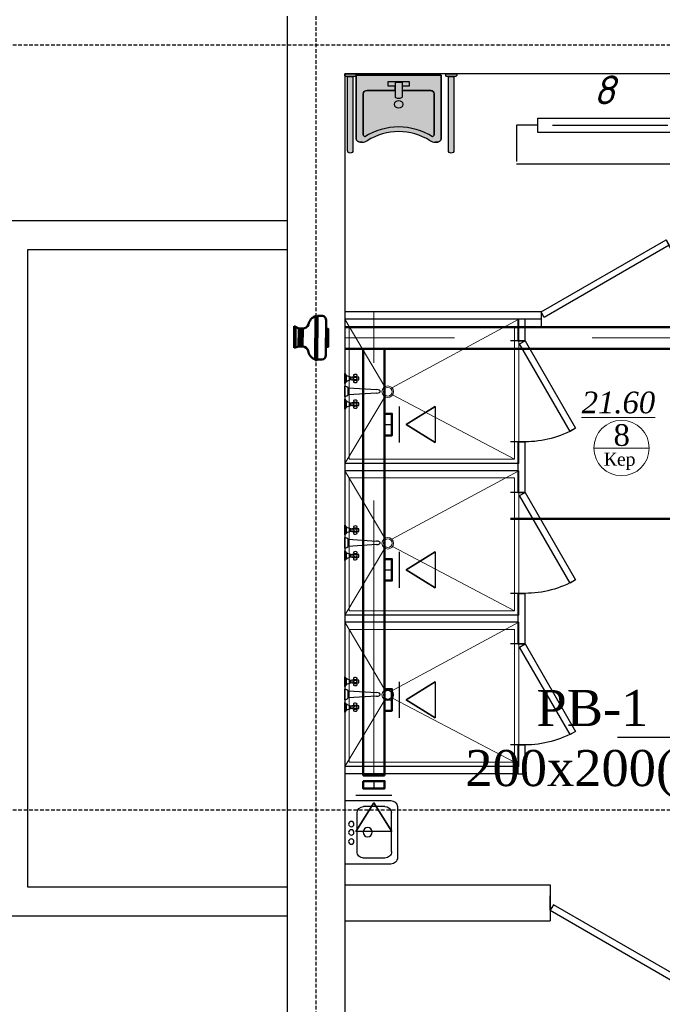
# Model space of a CAD drawing. Header units: inches. Extents: x 8001 to 766003, y -84601 to 563258.
# Tile 101 of 169: x 194427 to 198881, y 504320 to 511142. Entities that reach past the tile are written whole.
import ezdxf
from ezdxf import colors
from ezdxf.entities.mleader import LeaderData, LeaderLine
from ezdxf.math import Vec2, Vec3

# ---------------------------------------------------------------- set-up
doc = ezdxf.new("R2010")
doc.units = ezdxf.units.IN
doc.header["$MEASUREMENT"] = 0
for name, pattern in [('ACAD_ISO04W100', [30, 24, -3, 0, -3]), ('Dashed', [19.049999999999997, 12.7, -6.349999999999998]), ('HIDDEN', [9.524999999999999, 6.35, -3.175])]:
    doc.linetypes.add(name, pattern=pattern)
for name, color, linetype, lineweight in [('.', 7, 'Continuous', 15), ('_0', 7, 'Continuous', 15), ('Ov', 250, 'Continuous', 30), ('Text 1', 172, 'Continuous', 25), ('Сантехника', 5, 'Continuous', 13), ('СТЕНЫ', 7, 'Continuous', 40)]:
    doc.layers.add(name, color=color, linetype=linetype, lineweight=lineweight)
doc.layers.add('Oborudovan', color=7, linetype='Continuous', lineweight=50, true_color=0x73109e)
doc.layers.add('Vozduhovod', color=7, linetype='Continuous', lineweight=50, true_color=0x168d87)
for name, color, linetype in [('THIET-BI', 21, 'Continuous'), ('Аксонометрия', 7, 'Continuous'), ('АСО-сантехника', 22, 'Continuous'), ('Вытяжная', 5, 'Continuous'), ('Осевая линия', 7, 'ACAD_ISO04W100')]:
    doc.layers.add(name, color=color, linetype=linetype)
doc.styles.add('ISOCPEUR', font='isocpeui.ttf', dxfattribs={"height": 250})
doc.styles.add('TIEMS', font='times.ttf')
doc.styles.add('TIMES NEW', font='times.ttf')

# ---------------------------------------------------------------- blocks, each defined once
blk = doc.blocks.new('*U240')
at = {"color": 5}
for p, q in [((-40, 8.881784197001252e-16), (-40, 4)), ((0, 0), (0, 3.999999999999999))]:
    blk.add_line(p, q, dxfattribs=at)
blk.add_lwpolyline([(0, 8.881784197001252e-16), (-34.64101615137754, -20), (-35.51601615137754, -18.48445554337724), (-0.875, 1.515544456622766)], close=True, dxfattribs=at)
blk.add_arc((0, 0), 40, 180, 210, dxfattribs=at)
blk = doc.blocks.new('21')
at = {"layer": '.', "lineweight": 30, "transparency": 33554687}
h = blk.add_hatch(color=1, dxfattribs=at)
h.dxf.hatch_style = 1
h.set_gradient(color1=(255, 255, 255), one_color=1, tint=1)
h.paths.add_polyline_path([(3499544.730136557, -1424689.234497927), (3499557.430136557, -1424689.234497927), (3499557.430136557, -1424613.034497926), (3499544.730136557, -1424613.034497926), (3499538.380136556, -1424619.384497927), (3499538.380136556, -1424682.884497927)])
edge = h.paths.add_edge_path()
edge.add_line((3499538.380136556, -1424670.181612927), (3499538.380136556, -1424632.087382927))
edge.add_line((3499538.380136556, -1424632.087382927), (3499026.380136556, -1424632.087382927))
edge.add_arc((3499026.380136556, -1424651.134497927), 19.04711499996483, 89.99999999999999, 270)
edge.add_line((3499026.380136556, -1424670.181612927), (3499538.380136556, -1424670.181612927))
blk.add_lwpolyline([(3499544.730136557, -1424689.234497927), (3499557.430136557, -1424689.234497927), (3499557.430136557, -1424613.034497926), (3499544.730136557, -1424613.034497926), (3499538.380136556, -1424619.384497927), (3499538.380136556, -1424682.884497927)], close=True)
blk.add_lwpolyline([(3499538.380136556, -1424670.181612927), (3499538.380136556, -1424632.087382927), (3499026.380136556, -1424632.087382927, 1), (3499026.380136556, -1424670.181612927)], format="xyb", close=True)
at = {"layer": '_0', "color": 0, "lineweight": 25}
for points in [[(3499557.430136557, -1424613.034497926), (3499544.730136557, -1424613.034497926), (3499538.380136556, -1424619.384497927), (3499538.380136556, -1424682.884497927), (3499544.730136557, -1424689.234497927), (3499557.430136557, -1424689.234497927)], [(3499557.430136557, -1424613.034497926), (3499557.430136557, -1424689.234497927)], [(3499026.380136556, -1424670.181612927), (3499538.380136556, -1424670.181612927), (3499538.380136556, -1424632.087382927), (3499026.380136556, -1424632.087382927)]]:
    blk.add_lwpolyline(points, dxfattribs=at)
blk.add_lwpolyline([(3499538.380136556, -1424632.087382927), (3499538.380136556, -1424670.181612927)], close=True, dxfattribs=at)
blk.add_arc((3499026.380136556, -1424651.134497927), 19.04711499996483, 90, 270, dxfattribs=at)
blk = doc.blocks.new('Rac7')
at = {"layer": '.', "lineweight": 30, "transparency": 33554687}
h = blk.add_hatch(color=1, dxfattribs=at)
h.dxf.hatch_style = 1
h.set_gradient(color1=(255, 255, 255), one_color=1, tint=1)
edge = h.paths.add_edge_path()
edge.add_line((-38988.30350479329, -23808.42117611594), (-38999.94733869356, -23808.42117611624))
edge.add_arc((-38999.94733869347, -23868.42117611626), 60.00000000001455, 90.00000000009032, 122.2280471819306)
edge.add_arc((-39230.96035782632, -23501.9766628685), 373.1842521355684, 237.7719528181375, 302.22804718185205, ccw=False)
edge.add_arc((-39461.97337695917, -23868.42117611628), 60.00000000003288, 57.77195281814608, 89.99999999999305)
edge.add_line((-39461.97337695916, -23808.42117611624), (-39473.61721086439, -23808.42117611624))
edge.add_ellipse((-39473.61721085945, -23829.60549407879), major_axis=(-26.96185922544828, -9.842192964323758e-12), ratio=0.7857142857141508, start_angle=269.9999999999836, end_angle=359.9999999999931)
edge.add_line((-39500.5790700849, -23829.60549407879), (-39500.5790700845, -24232.10769044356))
edge.add_line((-39500.5790700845, -24232.10769044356), (-38961.34164556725, -24232.10769044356))
edge.add_line((-38961.34164556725, -24232.10769044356), (-38961.34164556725, -23829.60549408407))
edge.add_ellipse((-38988.30350479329, -23829.60549407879), major_axis=(-26.96185922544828, -9.842192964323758e-12), ratio=0.7857142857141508, start_angle=179.9999999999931, end_angle=269.9999999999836)
at = {"lineweight": 25}
for p, q in [((-39461.97337695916, -23808.42117611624), (-39473.61721086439, -23808.42117611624)), ((-39473.61721085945, -23808.42117611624), (-39461.97337695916, -23808.42117611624)), ((-38988.30350479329, -23808.42117611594), (-38999.94733869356, -23808.42117611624)), ((-38999.94733869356, -23808.42117611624), (-38988.30350479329, -23808.42117611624)), ((-39500.5790700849, -23829.60549407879), (-39500.5790700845, -24232.10769044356)), ((-39500.5790700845, -24232.10769044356), (-39500.5790700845, -23829.60549407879)), ((-39456.5234781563, -24114.9241397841), (-39456.52347815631, -23859.14371952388)), ((-39456.5234781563, -23859.14371952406), (-39456.5234781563, -24114.924139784)), ((-39005.3972374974, -23859.14371952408), (-39005.39723749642, -24114.92413978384)), ((-39005.39723749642, -24114.92413978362), (-39005.3972374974, -23859.14371952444)), ((-38961.34164556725, -24232.10769044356), (-38961.34164556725, -23829.60549408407)), ((-38961.34164556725, -23829.60549407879), (-38961.34164556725, -24232.10769044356)), ((-39252.52984520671, -24185.89597805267), (-39252.52984520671, -24093.57448542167)), ((-39209.39087044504, -24185.89597805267), (-39209.39087044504, -24093.57448542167)), ((-39252.52984520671, -24136.10845774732), (-39429.56161893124, -24136.10845774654)), ((-39429.56161893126, -24136.10845774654), (-39252.52984520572, -24136.10845774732)), ((-39297.04374571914, -24193.54828215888), (-39297.04374571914, -24164.01005671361)), ((-39297.04374571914, -24164.01005671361), (-39252.52984520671, -24164.01005671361)), ((-39297.04374571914, -24164.01005671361), (-39252.52984520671, -24164.01005671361)), ((-39297.04374571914, -24193.54828215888), (-39297.04374571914, -24164.01005671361)), ((-39252.52984520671, -24164.01005671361), (-39252.52984520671, -24136.10845774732)), ((-39252.52984520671, -24185.89597805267), (-39209.39087044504, -24185.89597805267)), ((-39032.35909672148, -24136.10845774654), (-39209.39087044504, -24136.10845774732)), ((-39209.39087044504, -24136.10845774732), (-39209.39087044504, -24164.01005671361)), ((-39209.39087044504, -24136.10845774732), (-39032.35909672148, -24136.10845774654)), ((-39209.39087044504, -24164.01005671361), (-39164.87696993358, -24164.01005671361)), ((-39209.39087044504, -24164.01005671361), (-39164.87696993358, -24164.01005671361)), ((-39164.87696993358, -24164.01005671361), (-39164.87696993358, -24193.54828215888)), ((-39164.87696993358, -24164.01005671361), (-39164.87696993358, -24193.54828215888)), ((-39500.5790700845, -24232.10769044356), (-38961.34164556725, -24232.10769044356)), ((-38961.34164556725, -24232.10769044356), (-39500.5790700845, -24232.10769044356)), ((-39164.87696993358, -24193.54828215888), (-39297.04374571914, -24193.54828215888)), ((-39164.87696993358, -24193.54828215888), (-39297.04374571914, -24193.54828215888))]:
    blk.add_line(p, q, dxfattribs=at)
for centre, radius, start, end in [((-39461.97337695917, -23868.42117611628), 60.00000000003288, 57.77195281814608, 89.99999999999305), ((-39461.97337695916, -23868.42117611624), 60, 57.77195281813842, 90), ((-39230.96035782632, -23501.9766628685), 373.1842521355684, 237.7719528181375, 302.228047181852), ((-39230.96035782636, -23501.97666286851), 373.1842521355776, 237.7719528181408, 302.2280471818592), ((-38999.94733869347, -23868.42117611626), 60.00000000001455, 90.00000000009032, 122.2280471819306), ((-38999.94733869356, -23868.42117611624), 60, 90, 122.2280471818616), ((-39230.96035782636, -23501.97666286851), 402.7224775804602, 237.7087416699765, 302.2912583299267), ((-39230.96035782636, -23501.97666286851), 402.7224775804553, 237.708741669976, 302.2912583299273)]:
    blk.add_arc(centre, radius, start, end, dxfattribs=at)
for centre, major_axis, ratio, start_param, end_param in [((-39473.61721085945, -23829.60549407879), (-26.96185922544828, -9.842192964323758e-12), 0.7857142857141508, 4.712388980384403, 6.283185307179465), ((-38988.30350479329, -23829.60549407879), (-26.96185922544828, -9.842192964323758e-12), 0.7857142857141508, 3.141592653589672, 4.712388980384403), ((-39429.56161893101, -23859.14371952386), (-26.96185922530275, -1.743337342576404e-11), 0.7857142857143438, 5.37293991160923, 6.28318530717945), ((-39032.359096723, -23859.14371952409), (-26.9618592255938, -1.341028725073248e-11), 0.7857142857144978, 3.141592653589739, 4.051838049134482), ((-39429.56161893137, -24114.9241397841), (-26.96185922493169, -8.477217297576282e-12), 0.7857142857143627, 6.283185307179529, 7.853981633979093), ((-39032.3590967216, -24114.9241397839), (-26.96185922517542, 4.088171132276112e-12), 0.7857142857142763, 7.85398163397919, 9.424777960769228)]:
    blk.add_ellipse(centre, major_axis=major_axis, ratio=ratio, start_param=start_param, end_param=end_param, dxfattribs=at)
at = {"lineweight": 25, "extrusion": (0, 0, -1)}
for centre, major_axis, ratio, start_param, end_param in [((-39473.61721085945, -23829.60549407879), (-26.96185922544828, -9.842192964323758e-12), 0.7857142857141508, 1.211384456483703e-13, 1.570796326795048), ((-38988.30350479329, -23829.60549407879), (-26.96185922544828, -9.842192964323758e-12), 0.7857142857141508, 1.570796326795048, 3.141592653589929), ((-39429.56161893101, -23859.14371952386), (-26.96185922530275, -1.743337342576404e-11), 0.7857142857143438, 1.360184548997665e-13, 0.9102453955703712), ((-39032.359096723, -23859.14371952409), (-26.9618592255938, -1.341028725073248e-11), 0.7857142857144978, 2.231347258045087, 3.141592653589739), ((-39231.00426818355, -24048.02331776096), (27.85480897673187, -3.253154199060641e-13), 0.7857142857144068, -3.141592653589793, 3.141592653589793), ((-39429.56161893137, -24114.9241397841), (-26.96185922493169, -8.477217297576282e-12), 0.7857142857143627, -1.570796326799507, 5.670513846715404e-14), ((-39230.96035782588, -24104.03082472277), (-25.34457466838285, -1.224571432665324e-11), 0.7857142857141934, 0.5528155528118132, 2.588777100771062), ((-39032.3590967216, -24114.9241397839), (-26.96185922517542, 4.088171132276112e-12), 0.7857142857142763, -3.141592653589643, -1.570796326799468)]:
    blk.add_ellipse(centre, major_axis=major_axis, ratio=ratio, start_param=start_param, end_param=end_param, dxfattribs=at)
blk.add_ellipse((-39231.00426818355, -24048.02331776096), major_axis=(-27.85480897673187, 3.253154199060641e-13), ratio=0.7857142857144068, dxfattribs=at)
blk = doc.blocks.new('*U241')
at = {"color": 5}
for p, q in [((-28, 1.184237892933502e-16), (-28, -3.999999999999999)), ((0, 0), (0, -3.999999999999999))]:
    blk.add_line(p, q, dxfattribs=at)
blk.add_lwpolyline([(0, -4.738375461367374e-16), (-24.24871130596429, 14), (-25.12371130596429, 12.48445554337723), (-0.875, -1.515544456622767)], close=True, dxfattribs=at)
blk.add_arc((0, 0), 28, 150, 180, dxfattribs=at)
blk = doc.blocks.new('*U238')
at = {"color": 5}
for p, q in [((-28, 1.184237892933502e-16), (-28, -3.999999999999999)), ((0, 0), (0, -3.999999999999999))]:
    blk.add_line(p, q, dxfattribs=at)
blk.add_lwpolyline([(0, -4.738375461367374e-16), (-24.24871130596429, 14), (-25.12371130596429, 12.48445554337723), (-0.875, -1.515544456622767)], close=True, dxfattribs=at)
blk.add_arc((0, 0), 28, 150, 180, dxfattribs=at)
blk = doc.blocks.new('*U239')
at = {"color": 5}
for p, q in [((-28, 1.184237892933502e-16), (-28, -3.999999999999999)), ((0, 0), (0, -3.999999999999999))]:
    blk.add_line(p, q, dxfattribs=at)
blk.add_lwpolyline([(0, -4.738375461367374e-16), (-24.24871130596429, 14), (-25.12371130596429, 12.48445554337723), (-0.875, -1.515544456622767)], close=True, dxfattribs=at)
blk.add_arc((0, 0), 28, 150, 180, dxfattribs=at)
blk = doc.blocks.new('АСО-умывальник 2')
at = {"layer": 'АСО-сантехника'}
for p, q in [((3164349.537016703, 85682.41847243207), (3164705.230561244, 85682.41847240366)), ((3164349.537016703, 85682.41847243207), (3164349.537016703, 85194.03819659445)), ((3164444.533769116, 85290.5527956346), (3164444.533769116, 85585.90387333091)), ((3164659.513119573, 85636.701030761), (3164495.330926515, 85636.701030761)), ((3164710.310277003, 85290.5527956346), (3164710.025948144, 85591.27093497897)), ((3164755.782147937, 85636.61013098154), (3164756.027718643, 85244.83535399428)), ((3164659.513119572, 85239.75563826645), (3164495.330926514, 85239.75563826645)), ((3164705.230561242, 85194.03819659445), (3164349.537016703, 85194.03819659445)), ((3164705.230561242, 85194.03819659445), (3164353.098885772, 85194.03819659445))]:
    blk.add_line(p, q, dxfattribs=at)
at = {"layer": 'АСО-сантехника', "extrusion": (0, 0, -1)}
for centre, major_axis, ratio, start_param, end_param in [((3164705.230561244, 85631.62131500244), (-35.91901446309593, 35.9190144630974), 0.9999999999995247, 0.7853981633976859, 2.257825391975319), ((3164495.330926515, 85585.90387333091), (-35.91901446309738, -35.91901446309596), 0.9999999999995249, 0.7853981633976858, 2.356194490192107), ((3164659.513119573, 85585.90387333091), (-35.91901446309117, -35.91901446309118), 0.9999999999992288, 2.356194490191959, 3.809618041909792), ((3164400.284558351, 85501.50601508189), (14.36760578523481, 14.36760578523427), 0.9999999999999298, 3.926990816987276, 10.21017612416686), ((3164400.284558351, 85437.67923449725), (14.36760578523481, 14.36760578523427), 0.9999999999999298, 3.926990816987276, 10.21017612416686), ((3164526.478934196, 85439.46041061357), (-25.14331012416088, 25.14331012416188), 0.9999999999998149, 5.497787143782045, 11.78097245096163), ((3164400.284558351, 85366.73478812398), (14.36760578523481, 14.36760578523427), 0.9999999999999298, 3.926990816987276, 10.21017612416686), ((3164495.330926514, 85290.5527956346), (35.91901446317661, 35.91901446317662), 0.9999999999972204, 2.356194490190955, 3.926990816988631), ((3164659.513119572, 85290.5527956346), (35.91901446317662, -35.91901446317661), 0.99999999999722, -0.7853981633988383, 0.7853981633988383), ((3164705.230561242, 85244.83535399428), (35.91901446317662, -35.91901446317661), 0.99999999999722, -0.7853981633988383, 0.7853981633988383)]:
    blk.add_ellipse(centre, major_axis=major_axis, ratio=ratio, start_param=start_param, end_param=end_param, dxfattribs=at)
blk = doc.blocks.new('dfgfdgfdg')
at = {"layer": 'THIET-BI', "color": 252}
for p, q in [((-98.18181817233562, 0), (-218.1818181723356, 0)), ((65.4545454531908, 0), (-65.4545454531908, 0)), ((218.1818181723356, 0), (98.18181817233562, 0)), ((-119.6221090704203, -21.81818181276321), (-196.7668363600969, -21.81818181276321)), ((-174.5454545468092, -120.0000000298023), (-185.4545454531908, -120.0000000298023)), ((-179.1613090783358, -65.45454546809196), (-137.5479272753, -65.45454546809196)), ((-174.5454545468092, -87.27272728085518), (-141.8181817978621, -87.27272728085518)), ((-174.5454545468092, -174.5454545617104), (-174.5454545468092, -87.27272728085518)), ((-141.8181817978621, -87.27272728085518), (-141.8181817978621, -174.5454545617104)), ((-141.8181817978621, -120.0000000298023), (-130.9090909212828, -120.0000000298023)), ((-43.63636364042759, -43.63636365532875), (-21.81818182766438, -392.7272727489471)), ((43.63636364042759, -43.63636365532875), (-43.63636364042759, -43.63636365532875)), ((21.81818182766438, -392.7272727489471), (43.63636364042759, -43.63636365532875)), ((196.741527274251, -21.81818181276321), (119.5968000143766, -21.81818181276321)), ((141.8181818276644, -120.0000000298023), (130.9090909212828, -120.0000000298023)), ((137.2023272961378, -65.45454546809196), (178.8157090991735, -65.45454546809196)), ((141.8181818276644, -87.27272728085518), (174.5454545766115, -87.27272728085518)), ((141.8181818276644, -174.5454545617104), (141.8181818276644, -87.27272728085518)), ((174.5454545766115, -87.27272728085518), (174.5454545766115, -174.5454545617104)), ((174.5454545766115, -120.0000000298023), (185.4545454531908, -120.0000000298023)), ((-174.5454545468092, -141.8181818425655), (-185.4545454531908, -141.8181818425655)), ((-141.8181817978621, -174.5454545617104), (-174.5454545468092, -174.5454545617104)), ((-141.8181817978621, -141.8181818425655), (-130.9090909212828, -141.8181818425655)), ((141.8181818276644, -141.8181818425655), (130.9090909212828, -141.8181818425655)), ((174.5454545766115, -174.5454545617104), (141.8181818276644, -174.5454545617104)), ((174.5454545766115, -141.8181818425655), (185.4545454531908, -141.8181818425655))]:
    blk.add_line(p, q, dxfattribs=at)
at = {"layer": 'THIET-BI', "color": 252, "linetype": 'Continuous'}
for p, q in [((-218.1818200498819, -2.443790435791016e-05), (-203.329935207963, -12.42010563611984)), ((-208.4362257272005, -134.3806435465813), (-207.4581763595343, -120.7756776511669)), ((-207.4581763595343, -120.7756776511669), (-202.957688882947, -110.3879988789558)), ((-203.329935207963, -12.42010563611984), (-190.5695118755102, -32.04811465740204)), ((-202.957688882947, -110.3879988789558), (-196.3636363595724, -106.5156218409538)), ((-196.3636363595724, -106.5156218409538), (-189.7695838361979, -110.3879988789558)), ((-190.5695118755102, -32.04811465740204), (-180.7555073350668, -57.56896132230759)), ((-189.7695838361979, -110.3879988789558), (-185.2690963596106, -120.7756776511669)), ((-185.2690963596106, -120.7756776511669), (-184.2910469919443, -134.3806435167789)), ((-180.7555073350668, -57.56896132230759), (-174.5454667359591, -87.2727310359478)), ((-170.254407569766, -134.3806435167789), (-169.2763581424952, -120.7756776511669)), ((-169.2763581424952, -120.7756776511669), (-164.7758706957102, -110.3879988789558)), ((-164.7758706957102, -110.3879988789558), (-158.1818181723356, -106.5156218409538)), ((-158.1818181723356, -106.5156218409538), (-151.5877656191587, -110.3879988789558)), ((-151.5877656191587, -110.3879988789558), (-147.0872781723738, -120.7756776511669)), ((-147.0872781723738, -120.7756776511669), (-146.1092288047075, -134.3806435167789)), ((-141.8181753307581, -87.27277290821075), (-135.6081344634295, -57.56898009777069)), ((-135.6081344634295, -57.56898009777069), (-125.7941244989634, -32.04811465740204)), ((-132.0725893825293, -134.3806435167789), (-131.0945399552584, -120.7756776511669)), ((-131.0945399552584, -120.7756776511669), (-126.5940525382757, -110.3879988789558)), ((-126.5940525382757, -110.3879988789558), (-119.9999999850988, -106.5156218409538)), ((-125.7941244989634, -32.04811465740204), (-113.0336917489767, -12.42009472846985)), ((-119.9999999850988, -106.5156218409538), (-113.4059474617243, -110.3879988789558)), ((-113.4059474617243, -110.3879988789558), (-108.9054600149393, -120.7756776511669)), ((-113.0336917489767, -12.42009472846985), (-98.18179534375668, -1.302361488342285e-05)), ((-108.9054600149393, -120.7756776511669), (-107.9274106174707, -134.3806435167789)), ((-57.35120697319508, -27.4314321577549), (-65.45426614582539, -0.001182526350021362)), ((-43.63608212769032, -43.63755053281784), (-57.35120697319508, -27.4314321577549)), ((57.35164333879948, -27.4314321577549), (43.63651852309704, -43.63755053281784)), ((65.45470254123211, -0.001182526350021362), (57.35164333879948, -27.4314321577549)), ((98.18181632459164, -2.443790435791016e-05), (113.0337011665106, -12.42010563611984)), ((107.9274106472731, -134.3806435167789), (108.9054600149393, -120.7756776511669)), ((108.9054600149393, -120.7756776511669), (113.4059474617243, -110.3879988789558)), ((113.0337011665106, -12.42010563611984), (125.7941244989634, -32.04811465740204)), ((113.4059474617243, -110.3879988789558), (120.0000000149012, -106.5156218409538)), ((120.0000000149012, -106.5156218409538), (126.5940525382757, -110.3879988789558)), ((125.7941244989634, -32.04811465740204), (135.6081290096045, -57.56896132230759)), ((126.5940525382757, -110.3879988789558), (131.0945399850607, -120.7756776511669)), ((131.0945399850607, -120.7756776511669), (132.0725893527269, -134.3806435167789)), ((135.6081290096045, -57.56896132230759), (141.8181696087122, -87.2727310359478)), ((146.1092288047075, -134.3806435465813), (147.0872782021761, -120.7756776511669)), ((147.0872782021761, -120.7756776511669), (151.5877656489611, -110.3879988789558)), ((151.5877656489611, -110.3879988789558), (158.1818181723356, -106.5156218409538)), ((158.1818181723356, -106.5156218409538), (164.7758707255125, -110.3879988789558)), ((164.7758707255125, -110.3879988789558), (169.2763581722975, -120.7756776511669)), ((169.2763581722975, -120.7756776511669), (170.254407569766, -134.3806435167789)), ((174.5454610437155, -87.27277290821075), (180.7555019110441, -57.56898009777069)), ((180.7555019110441, -57.56898009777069), (190.5695118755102, -32.04811465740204)), ((184.2910469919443, -134.3806435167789), (185.2690963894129, -120.7756776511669)), ((185.2690963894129, -120.7756776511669), (189.7695838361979, -110.3879988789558)), ((189.7695838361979, -110.3879988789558), (196.3636363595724, -106.5156218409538)), ((190.5695118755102, -32.04811465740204), (203.3299445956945, -12.42009472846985)), ((196.3636363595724, -106.5156218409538), (202.957688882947, -110.3879988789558)), ((202.957688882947, -110.3879988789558), (207.4581763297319, -120.7756776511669)), ((203.3299445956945, -12.42009472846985), (218.1818410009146, -1.302361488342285e-05)), ((207.4581763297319, -120.7756776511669), (208.4362257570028, -134.3806435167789)), ((-205.5813132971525, -146.8834159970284), (-208.4362257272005, -134.3806435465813)), ((-199.7998535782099, -154.314453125), (-205.5813132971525, -146.8834159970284)), ((-192.9274191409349, -154.3144530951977), (-199.7998535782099, -154.314453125)), ((-187.14595939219, -146.8834159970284), (-192.9274191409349, -154.3144530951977)), ((-184.2910469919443, -134.3806435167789), (-187.14595939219, -146.8834159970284)), ((-167.3994951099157, -146.8834159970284), (-170.254407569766, -134.3806435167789)), ((-161.6180353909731, -154.3144530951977), (-167.3994951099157, -146.8834159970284)), ((-154.7456009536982, -154.314453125), (-161.6180353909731, -154.3144530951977)), ((-148.9641412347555, -146.8834159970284), (-154.7456009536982, -154.314453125)), ((-146.1092288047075, -134.3806435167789), (-148.9641412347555, -146.8834159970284)), ((-129.2176769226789, -146.8834159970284), (-132.0725893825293, -134.3806435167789)), ((-123.4362172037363, -154.314453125), (-129.2176769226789, -146.8834159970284)), ((-116.5637827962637, -154.3144530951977), (-123.4362172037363, -154.314453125)), ((-110.7823230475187, -146.8834159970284), (-116.5637827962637, -154.3144530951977)), ((-107.9274106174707, -134.3806435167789), (-110.7823230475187, -146.8834159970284)), ((110.7823230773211, -146.8834159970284), (107.9274106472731, -134.3806435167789)), ((116.5637827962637, -154.3144530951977), (110.7823230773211, -146.8834159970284)), ((123.4362172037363, -154.314453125), (116.5637827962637, -154.3144530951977)), ((129.2176769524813, -146.8834159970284), (123.4362172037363, -154.314453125)), ((132.0725893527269, -134.3806435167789), (129.2176769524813, -146.8834159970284)), ((148.9641412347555, -146.8834159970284), (146.1092288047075, -134.3806435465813)), ((154.7456009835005, -154.314453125), (148.9641412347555, -146.8834159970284)), ((161.6180354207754, -154.3144530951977), (154.7456009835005, -154.314453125)), ((167.3994951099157, -146.8834159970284), (161.6180354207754, -154.3144530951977)), ((170.254407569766, -134.3806435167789), (167.3994951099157, -146.8834159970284)), ((187.1459594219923, -146.8834159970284), (184.2910469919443, -134.3806435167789)), ((192.9274191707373, -154.3144530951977), (187.1459594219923, -146.8834159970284)), ((199.7998535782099, -154.314453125), (192.9274191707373, -154.3144530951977)), ((205.5813132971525, -146.8834159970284), (199.7998535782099, -154.314453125)), ((208.4362257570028, -134.3806435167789), (205.5813132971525, -146.8834159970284))]:
    blk.add_line(p, q, dxfattribs=at)
blk.add_polyline3d([(21.81818182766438, -392.7272727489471, 0), (19.65750257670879, -411.6603813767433, 0), (13.60341386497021, -426.8435556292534, 0), (4.855002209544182, -435.2695816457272, 0), (-4.855002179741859, -435.2695816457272, 0), (-13.60341383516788, -426.8435556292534, 0), (-19.65750254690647, -411.6603813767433, 0), (-21.81818182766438, -392.7272727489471, 0)], dxfattribs=at)
blk = doc.blocks.new('gggggggggggggfgx')
at = {"color": 144, "lineweight": 9, "ltscale": 100}
for p, q in [((2961697.35724748, 2637085.713530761), (2961418.978353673, 2637553.76101436)), ((2961746.347657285, 2637078.625313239), (2962624.978353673, 2637553.76101436)), ((2961418.978353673, 2636553.76101436), (2961696.773522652, 2637016.769897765)), ((2962594.978353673, 2636583.76101436), (2961750.31436599, 2637028.408633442))]:
    blk.add_line(p, q, dxfattribs=at)
for points in [[(2961418.978353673, 2637553.76101436), (2961418.978353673, 2636553.76101436), (2962624.978353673, 2636553.76101436), (2962624.978353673, 2637553.76101436)], [(2961448.978353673, 2637503.76101436), (2961448.978353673, 2636583.76101436), (2962594.978353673, 2636583.76101436), (2962594.978353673, 2637503.76101436)]]:
    blk.add_lwpolyline(points, close=True, dxfattribs=at)
for radius in [40.00000000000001, 30.00000000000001]:
    blk.add_circle((2961717.352799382, 2637051.06994688), radius, dxfattribs=at)
at = {"xscale": -0.5625000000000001, "yscale": 0.5625000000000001, "zscale": 0.5625, "rotation": 90}
blk.add_blockref('dfgfdgfdg', (2961418.978353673, 2637053.76101436), dxfattribs=at)
blk = doc.blocks.new('*U237')
at = {"color": 5}
for p, q in [((0, 0), (0, 3.999999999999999)), ((40, 1.134894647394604e-15), (40, 4))]:
    blk.add_line(p, q, dxfattribs=at)
blk.add_lwpolyline([(0, 8.881784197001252e-16), (34.64101615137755, -19.99999999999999), (35.51601615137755, -18.48445554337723), (0.875, 1.515544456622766)], close=True, dxfattribs=at)
blk.add_arc((0, 0), 40, 330.0000000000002, 7.016709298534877e-15, dxfattribs=at)
blk = doc.blocks.new('fkjhkhk')
for p, q in [((173547.1507004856, 273046.6489023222), (173547.1507004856, 263376.6489023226)), ((173947.1507004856, 272646.6489023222), (173947.1507004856, 263776.6489023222)), ((177797.5387304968, 272646.6489023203), (173947.1507004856, 272646.6489023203)), ((173947.1507004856, 272646.6489023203), (173947.1507004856, 266326.6489023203)), ((173947.1507004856, 267026.6489023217), (175372.3447154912, 267026.6489023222)), ((173947.1507004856, 266776.6489023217), (175372.3447154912, 266776.6489023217))]:
    blk.add_line(p, q)
at = {"color": 1, "linetype": 'Dashed', "ltscale": 2}
for p, q in [((173747.1507004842, 273046.6489023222), (173747.1507004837, 260958.91999867)), ((170083.4672490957, 272846.6489023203), (228297.1507004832, 272846.6489023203)), ((170083.4672490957, 267546.6489023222), (228297.1507004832, 267546.6489023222))]:
    blk.add_line(p, q, dxfattribs=at)
at = {"lineweight": 0, "ltscale": 100}
blk.add_line((175674.0369978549, 270053.5988111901), (176058.0369978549, 270053.5988111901), dxfattribs=at)
at = {"color": 0}
for points in [[(176797.1507004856, 272646.6489023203), (173947.1507004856, 272646.6489023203)], [(173547.1507004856, 271627.7679769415), (171547.1507004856, 271627.7679769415), (171547.1507004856, 266812.5688390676), (173547.1507004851, 266812.5688390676)], [(173547.1507004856, 271427.7679769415), (171747.1507004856, 271427.7679769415), (171747.1507004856, 267012.5688390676), (173547.1507004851, 267012.5688390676)], [(175372.3447154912, 267026.6489023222), (175372.3447154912, 266776.6489023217)]]:
    blk.add_lwpolyline(points, dxfattribs=at)
at = {"color": 5}
for points in [[(175308.3339480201, 270996.6489023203), (173947.1507004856, 270996.6489023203)], [(175308.3339480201, 270946.6489023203), (173947.1507004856, 270946.6489023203)], [(175308.3339480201, 270946.6489023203), (173947.1507004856, 270946.6489023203)], [(175197.1507004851, 270796.6489023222), (175197.1507004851, 270946.6489023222), (175147.1507004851, 270946.6489023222), (175147.1507004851, 270796.6489023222)], [(175147.1507004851, 270796.6489023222), (175197.1507004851, 270796.6489023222)], [(175147.1507004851, 270096.6489023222), (175147.1507004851, 269746.6489023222)], [(175147.1507004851, 270096.6489023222), (175197.1507004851, 270096.6489023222)], [(175197.1507004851, 269746.6489023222), (175197.1507004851, 270096.6489023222)], [(175147.1507004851, 269946.6489023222), (175147.1507004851, 269946.6489023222), (175147.1507004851, 269946.6489023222), (173947.1507004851, 269946.6489023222)], [(175147.1507004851, 269896.6489023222), (175147.1507004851, 269896.6489023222), (173947.1507004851, 269896.6489023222)], [(175147.1507004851, 269746.6489023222), (175197.1507004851, 269746.6489023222)], [(175147.1507004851, 269046.6489023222), (175147.1507004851, 268696.6489023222)], [(175147.1507004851, 269046.6489023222), (175197.1507004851, 269046.6489023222)], [(175197.1507004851, 268696.6489023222), (175197.1507004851, 269046.6489023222)], [(175147.1507004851, 268896.6489023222), (175147.1507004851, 268896.6489023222), (175147.1507004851, 268896.6489023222), (173947.1507004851, 268896.6489023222)], [(175147.1507004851, 268846.6489023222), (175147.1507004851, 268846.6489023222), (173947.1507004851, 268846.6489023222)], [(175147.1507004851, 268846.6489023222), (175147.1507004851, 268846.6489023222), (173947.1507004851, 268846.6489023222)], [(175147.1507004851, 268696.6489023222), (175197.1507004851, 268696.6489023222)], [(175147.1507004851, 267996.6489023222), (175147.1507004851, 267796.6489023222), (175197.1507004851, 267796.6489023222), (175197.1507004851, 267996.6489023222)], [(175147.1507004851, 267996.6489023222), (175197.1507004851, 267996.6489023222)], [(175147.1507004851, 267846.6489023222), (175147.1507004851, 267846.6489023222), (175147.1507004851, 267846.6489023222), (173947.1507004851, 267846.6489023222)], [(175147.1507004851, 267796.6489023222), (175147.1507004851, 267796.6489023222), (173947.1507004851, 267796.6489023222)]]:
    blk.add_lwpolyline(points, dxfattribs=at)
at = {"layer": 'СТЕНЫ', "color": 0, "linetype": 'ByBlock', "lineweight": 0, "ltscale": 100}
blk.add_circle((175866.0369978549, 270053.5988111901), 192, dxfattribs=at)
at = {"color": 1, "lineweight": 30, "xscale": -1, "rotation": 270}
for p in [(1598636.385198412, -3226910.781234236), (1599336.385198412, -3226910.781234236)]:
    blk.add_blockref('21', p, dxfattribs=at)
at = {"yscale": 25.00000000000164, "zscale": 25.00000000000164}
for name, p, xscale, rotation in [('*U240', (175308.3339480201, 270996.6489023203), 25.00000000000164, 179.9999999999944), ('*U239', (175197.1507004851, 270796.6489023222), -25.00000000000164, 270.0000000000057), ('*U238', (175197.1507004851, 269746.6489023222), -25.00000000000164, 270.0000000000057), ('*U241', (175197.1507004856, 268696.6489023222), -25.00000000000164, 270.0000000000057)]:
    blk.add_blockref(name, p, dxfattribs=dict(at, xscale=xscale, rotation=rotation))
at = {"color": 0}
for p in [(-2787471.827653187, -2366607.112112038), (-2787471.827653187, -2367657.112112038), (-2787471.827653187, -2368707.112112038)]:
    blk.add_blockref('gggggggggggggfgx', p, dxfattribs=at)
at = {"color": 5, "xscale": 25, "yscale": 25, "zscale": 25}
blk.add_blockref('*U237', (175372.3447154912, 266851.6489023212), dxfattribs=at)
at = {"layer": 'АСО-сантехника', "xscale": 0.9, "yscale": 0.9, "zscale": 0.9}
blk.add_blockref('АСО-умывальник 2', (-2673967.432614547, 190496.8212429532), dxfattribs=at)
at = {"layer": 'Сантехника', "color": 0, "lineweight": -2, "xscale": 1.094137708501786, "yscale": 1.094137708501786, "zscale": 1.094137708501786, "rotation": 180}
blk.add_blockref('Rac7', (131397.1305172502, 246123.3861217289), dxfattribs=at)
at = {"lineweight": 0, "ltscale": 100, "char_height": 150, "attachment_point": 5, "style": 'TIEMS'}
for s, insert in [('\\A1;{\\fTimes New Roman|b0|i1|c204|p18;\\L21.60}', (175844.4981004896, 270367.985707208)), ('\\A1;8', (175867.3191951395, 270142.5483761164))]:
    blk.add_mtext(s, dxfattribs=dict(at, insert=insert))
at = {"lineweight": 0, "ltscale": 100, "insert": (175853.3514697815, 269961.8170056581), "char_height": 90, "width": 693.8826318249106, "attachment_point": 5, "style": 'TIEMS'}
blk.add_mtext('\\A1;Кер', dxfattribs=at)
blk = doc.blocks.new('*U160')
at = {"color": 250, "lineweight": 30}
for p, q in [((-700, 299.9999999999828), (-700, 399.9999999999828)), ((-700, 149.9999999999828), (-700, 299.9999999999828)), ((600, 150.0000000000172), (600, 300.0000000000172)), ((-550, 149.9999999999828), (-700, 149.9999999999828)), ((450, 150.0000000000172), (600, 150.0000000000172))]:
    blk.add_line(p, q, dxfattribs=at)
at = {"lineweight": 30, "ltscale": 1000}
for p, q in [((450, 200.0000000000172), (-550, 199.9999999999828)), ((-550, 199.9999999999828), (-550, 99.9999999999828)), ((450, 100.0000000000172), (450, 200.0000000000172)), ((-550, 99.9999999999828), (450, 100.0000000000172))]:
    blk.add_line(p, q, dxfattribs=at)
at = {"ltscale": 1000}
blk.add_line((-450, 150.0000000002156), (350, 150.00000000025), dxfattribs=at)
blk = doc.blocks.new('_None')
blk = doc.blocks.new('*U272')
at = {"color": 0, "linetype": 'ByBlock', "lineweight": 50, "ltscale": 100}
blk.add_lwpolyline([(0, 75), (0, -75), (50, -75.00000000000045), (50, 74.99999999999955)], close=True, dxfattribs=at)
at = {"layer": 'Аксонометрия', "ltscale": 5}
blk.add_line((0, 0), (50, 0), dxfattribs=at)
at = {"layer": 'Осевая линия', "ltscale": 2}
blk.add_line((0, 0), (50, 0), dxfattribs=at)
blk = doc.blocks.new('*U273')
at = {"color": 0, "linetype": 'Continuous', "lineweight": -2}
for p, q in [((-125, 0), (125, 0)), ((-125, -250), (1.4210854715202e-14, -50)), ((1.4210854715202e-14, -50), (125, -250)), ((-125, -250), (125, -250))]:
    blk.add_line(p, q, dxfattribs=at)
at = {"layer": 'Аксонометрия'}
for p, q in [((-125, 0), (125, 0)), ((1.4210854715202e-14, -50), (-125, -250)), ((125, -250), (1.4210854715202e-14, -50)), ((-125, -250), (125, -250))]:
    blk.add_line(p, q, dxfattribs=at)

msp = doc.modelspace()

# ---------------------------------------------------------------- block references
at = {"color": 18, "true_color": 0x000000}
msp.add_blockref('fkjhkhk', (22732.41583910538, 238120.0836218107), dxfattribs=at)

# ---------------------------------------------------------------- next in the draw order: linework, layer by layer
at = {"color": 25, "const_width": 10}
msp.add_lwpolyline([(197869.3721436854, 510141.5285168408), (244229.5665395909, 510141.5285168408)], dxfattribs=at)
at = {"layer": 'Oborudovan', "ltscale": 10}
for p, q in [((196478.0248902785, 509092.7006938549), (196474.791882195, 508783.3102292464)), ((196491.1607042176, 509090.749058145), (196524.8454975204, 509090.3970653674)), ((196375.9403910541, 509001.7624124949), (196388.276259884, 509001.6335075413)), ((196388.276259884, 509001.6335075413), (196386.9658741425, 508876.2330003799)), ((196374.6300053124, 508876.3619053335), (196386.965874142, 508876.2330003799)), ((196487.9853578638, 508786.8766711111), (196521.6701511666, 508786.5246783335))]:
    msp.add_line(p, q, dxfattribs=at)
at = {"layer": 'Oborudovan'}
for p, q in [((196491.1796616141, 509092.5632316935), (196487.9466535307, 508783.1727670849)), ((196490.627997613, 509037.3946475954), (196488.4914438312, 508832.9320078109)), ((196550.9037745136, 509060.6111413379), (196548.3550237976, 508816.9781321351)), ((196374.6300053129, 508876.3619053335), (196375.9403910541, 509001.7624124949)), ((196487.9466535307, 508783.1727670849), (196474.791882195, 508783.3102292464))]:
    msp.add_line(p, q, dxfattribs=at)
for points in [[(196374.6300053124, 508876.3619053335), (196359.3927422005, 508876.5211287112), (196360.7008084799, 509001.6996693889), (196375.9403910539, 509001.7624124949)], [(196550.2627368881, 508999.5602729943), (196565.5, 508999.4010496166), (196564.1942736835, 508874.446437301), (196548.9570105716, 508874.6056606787)]]:
    msp.add_lwpolyline(points, dxfattribs=at)
for centre, radius, start, end in [((196505.0333383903, 509014.6882227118), 78.41969622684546, 110.1815690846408, 168.1691885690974), ((196519.6790630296, 509059.5856688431), 31.24154607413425, 356.7943007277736, 80.48123361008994), ((196389.7242962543, 509041.6765603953), 40.06922623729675, 267.9289731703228, 344.199282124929), ((196389.705892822, 508838.6842459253), 37.64859444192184, 13.18482267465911, 94.17360674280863), ((196501.2167584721, 508858.2100051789), 75.64969338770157, 188.3136835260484, 249.5889197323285), ((196516.6844422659, 508817.8114627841), 31.68154312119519, 279.0542459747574, 0.3321732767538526)]:
    msp.add_arc(centre, radius, start, end, dxfattribs=at)
at = {"layer": 'Text 1', "linetype": 'HIDDEN', "lineweight": 5, "ltscale": 300}
for p, q in [((196881.4999999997, 505905.7382068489), (196881.4999999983, 509121.499999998)), ((200299.000000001, 508936.9237434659), (196679.5665395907, 508936.9237434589))]:
    msp.add_line(p, q, dxfattribs=at)
at = {"layer": 'Vozduhovod'}
for p, q in [((196330.1103136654, 508867.2880040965), (196330.1103136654, 509017.2798151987)), ((196360.7008084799, 509001.6996693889), (196330.1103136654, 509017.2798151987)), ((196337.5527444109, 508864.9122309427), (196337.5527444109, 509014.904042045)), ((196679.5665395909, 509011.9237434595), (200299.000000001, 509011.9237434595)), ((196359.3927422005, 508876.5211287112), (196330.1103136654, 508867.2880040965)), ((200299.000000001, 508861.923743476), (196679.5665395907, 508861.9237434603)), ((196806.5000000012, 508861.9237434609), (196806.4999999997, 505905.7382068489)), ((196956.4999999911, 508861.9237434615), (196956.4999999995, 506912.5796266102)), ((196956.4999999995, 508816.8515967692), (196956.4999999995, 505905.7382068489)), ((197828.9743900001, 507682.3749084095), (199326.8497172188, 507682.3749084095)), ((196956.4999999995, 505905.7382068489), (196806.4999999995, 505905.7382068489))]:
    msp.add_line(p, q, dxfattribs=at)

# ---------------------------------------------------------------- next in the draw order: block references
at = {"xscale": -1, "rotation": 180}
msp.add_blockref('*U160', (198569.3721436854, 510560.2475040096), dxfattribs=at)
at = {"layer": 'Vozduhovod', "xscale": -1}
for p, rotation in [((196956.5000000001, 508336.7353369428), 180), ((196956.5000000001, 507329.8939171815), 180), ((196956.5000000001, 506428.5392104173), 180), ((196881.4999999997, 505865.7382068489), 90)]:
    msp.add_blockref('*U272', p, dxfattribs=dict(at, rotation=rotation))
at = {"layer": 'Вытяжная', "linetype": 'Continuous', "lineweight": -2, "xscale": -1, "rotation": 90}
for p in [(197056.5000000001, 508336.7353369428), (197056.5000000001, 507329.8939171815), (197056.5000000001, 506428.5392104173)]:
    msp.add_blockref('*U273', p, dxfattribs=at)
at = {"layer": 'Вытяжная', "linetype": 'Continuous', "lineweight": -2, "xscale": -1}
msp.add_blockref('*U273', (196881.4999999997, 505765.7382068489), dxfattribs=at)

# ---------------------------------------------------------------- next in the draw order: texts
at = {"layer": 'Ov', "lineweight": 30, "insert": (198554.1742024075, 510555.0667149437), "char_height": 200, "attachment_point": 9, "style": 'ISOCPEUR'}
msp.add_mtext_dynamic_manual_height_columns('8', width=442.8661827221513, gutter_width=1500, heights=[0], dxfattribs=at)

# ---------------------------------------------------------------- next in the draw order: leaders
at = {"layer": 'Text 1', "ltscale": 100}
ml = msp.add_multileader_mtext('Standard', dxfattribs=at)
ml.set_content('PB-1\\P200x200(h)', color=256, style='TIMES NEW')
ml.set_leader_properties(linetype='Continuous', lineweight=25)
ml.set_arrow_properties(name='NONE')
ml.build(insert=Vec2(0, 0))
ml.multileader.update_dxf_attribs({"has_dogleg": 0, "text_left_attachment_type": 6, "text_right_attachment_type": 6, "dogleg_length": 0.36, "arrow_head_size": 0.18})
ctx = ml.context
ctx.base_point, ctx.char_height, ctx.arrow_head_size, ctx.landing_gap_size, ctx.plane_origin, ctx.plane_x_axis, ctx.plane_y_axis = Vec3(197546.6977809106, 506169.0844737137), 250, 0.18, 0.09, Vec3(203164.2320420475, 513231.1996085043), Vec3(1, 6.128346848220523e-13), Vec3(-6.128346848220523e-13, 1)
ctx.left_attachment, ctx.right_attachment, ctx.text_align_type = 6, 6, 1
notes = []
notes.append((ctx, [(1, (1, 1, 0), (199246.5888984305, 506169.0844737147), (-1, -6.128346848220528e-13), 0.36, [(11, [(199948.9999999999, 506428.5392104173), (199948.9999999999, 507269.8939171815), (199948.9999999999, 507269.8939171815), (199948.9999999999, 507269.8939171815), (199948.9999999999, 507269.8939171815), (199948.9999999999, 507269.8939171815), (199948.9999999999, 507269.8939171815), (199948.9999999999, 507269.8939171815), (199948.9999999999, 507269.8939171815), (199948.9999999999, 507269.8939171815), (200374.0000000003, 505515.7382068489), (199948.9999999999, 508326.5805718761)], 0, [])])]))
ctx.mtext.insert, ctx.mtext.text_direction, ctx.mtext.rotation, ctx.mtext.width, ctx.mtext.alignment, ctx.mtext.flow_direction = Vec3(198396.4633396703, 506498.0318421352), Vec3(1, 6.128346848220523e-13), 6.128346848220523e-13, 669.8416946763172, 2, 5
for ctx, leaders in notes:
    for number, flags, end, landing, length, lines in leaders:
        leader = LeaderData()
        leader.index, (leader.has_last_leader_line, leader.has_dogleg_vector, leader.attachment_direction) = number, flags
        leader.last_leader_point, leader.dogleg_vector, leader.dogleg_length = Vec3(end), Vec3(landing), length
        for number, points, colour, breaks in lines:
            line = LeaderLine()
            line.index, line.vertices, line.color, line.breaks = number, Vec3.list(points), colors.encode_raw_color(colour), breaks
            leader.lines.append(line)
        ctx.leaders.append(leader)

doc.saveas('drawing.dxf')
